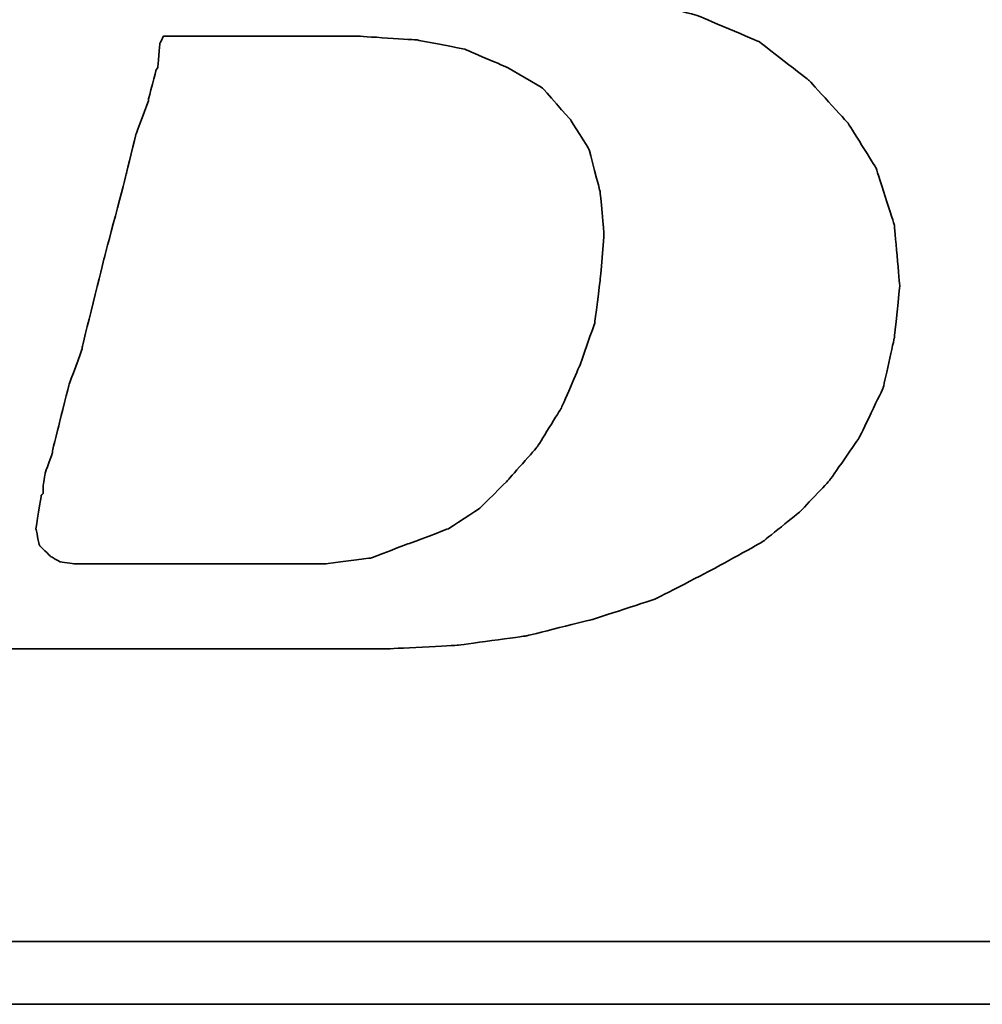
# Model space of a CAD drawing. Header units: millimetres. Extents: x -212 to 3135, y -1694 to 860.
# Tile 120 of 256: x 55.54 to 58.62, y -1119.65 to -1116.5. Entities that reach past the tile are written whole.
import ezdxf

# ---------------------------------------------------------------- set-up
doc = ezdxf.new("R2010")
doc.units = ezdxf.units.MM
doc.layers.add('DIM', color=4, linetype='CONTINUOUS')
doc.layers.add('layer 1', color=7, linetype='CONTINUOUS')

# ---------------------------------------------------------------- blocks, each defined once
blk = doc.blocks.new('TBI MOTION logo(完整正式版)')
at = {"layer": 'layer 1', "color": 22, "lineweight": 35}
for points, knots in [([(-64.65375, -6.86375), (-64.65375, -6.86375), (-64.84375, -7.29625), (-64.84375, -7.29625), (-64.84375, -7.29625), (-64.84375, -7.29625), (-64.86875, -7.34375), (-64.86875, -7.34375), (-64.86875, -7.34375), (-64.86875, -7.34375), (-64.86875, -7.36875), (-64.86875, -7.36875), (-64.86875, -7.36875), (-64.86875, -7.36875), (-65.15375, -7.65375), (-65.15375, -7.65375), (-65.15375, -7.65375), (-65.15375, -7.65375), (-65.17875, -7.65375), (-65.17875, -7.65375), (-65.17875, -7.65375), (-65.17875, -7.65375), (-65.20375, -7.67875), (-65.20375, -7.67875), (-65.20375, -7.67875), (-65.20375, -7.67875), (-65.58875, -7.87125), (-65.58875, -7.87125), (-65.58875, -7.87125), (-65.58875, -7.87125), (-65.63375, -7.87125), (-65.63375, -7.87125), (-65.63375, -7.87125), (-65.63375, -7.87125), (-65.65875, -7.89375), (-65.65875, -7.89375), (-65.65875, -7.89375), (-65.65875, -7.89375), (-66.09375, -7.94375), (-66.09375, -7.94375), (-66.09375, -7.94375), (-66.09375, -7.94375), (-66.11375, -7.94375), (-66.11375, -7.94375), (-66.11375, -7.94375), (-66.11375, -7.94375), (-66.16375, -7.94375), (-66.16375, -7.94375), (-66.16375, -7.94375), (-66.16375, -7.94375), (-66.30875, -7.94375), (-66.30875, -7.94375), (-66.30875, -7.94375), (-66.30875, -7.94375), (-66.69375, -7.94375), (-66.69375, -7.94375), (-66.69375, -7.94375), (-66.69375, -7.94375), (-67.07375, -7.94375), (-67.07375, -7.94375), (-67.07375, -7.94375), (-67.07375, -7.94375), (-67.12375, -7.94375), (-67.12375, -7.94375), (-67.12375, -7.94375), (-67.12375, -7.94375), (-67.12375, -7.96625), (-67.12375, -7.96625), (-67.12375, -7.96625), (-67.12375, -7.96625), (-67.14875, -7.99125), (-67.14875, -7.99125), (-67.14875, -7.99125), (-67.14875, -7.99125), (-67.24375, -8.34875), (-67.24375, -8.34875), (-67.24375, -8.34875), (-67.24375, -8.34875), (-67.31375, -8.68625), (-67.31375, -8.68625), (-67.31375, -8.68625), (-67.31375, -8.68625), (-67.26875, -8.68625), (-67.26875, -8.68625), (-67.26875, -8.68625), (-67.26875, -8.68625), (-67.07375, -8.68625), (-67.07375, -8.68625), (-67.07375, -8.68625), (-67.07375, -8.68625), (-66.54875, -8.68625), (-66.54875, -8.68625), (-66.54875, -8.68625), (-66.54875, -8.68625), (-65.82625, -8.68625), (-65.82625, -8.68625), (-65.82625, -8.68625), (-65.82625, -8.68625), (-65.01375, -8.68625), (-65.01375, -8.68625), (-65.01375, -8.68625), (-65.01375, -8.68625), (-64.05375, -8.68625), (-64.05375, -8.68625), (-64.05375, -8.68625), (-64.05375, -8.68625), (-62.08375, -8.68625), (-62.08375, -8.68625), (-62.08375, -8.68625), (-62.08375, -8.68625), (-60.06875, -8.68625), (-60.06875, -8.68625), (-60.06875, -8.68625), (-60.06875, -8.68625), (-59.10875, -8.68625), (-59.10875, -8.68625), (-59.10875, -8.68625), (-59.10875, -8.68625), (-58.29375, -8.68625), (-58.29375, -8.68625), (-58.29375, -8.68625), (-58.29375, -8.68625), (-57.57375, -8.68625), (-57.57375, -8.68625), (-57.57375, -8.68625), (-57.57375, -8.68625), (-57.04875, -8.68625), (-57.04875, -8.68625), (-57.04875, -8.68625), (-57.04875, -8.68625), (-56.85375, -8.68625), (-56.85375, -8.68625), (-56.85375, -8.68625), (-56.85375, -8.68625), (-56.70875, -8.68625), (-56.70875, -8.68625), (-56.70875, -8.68625), (-56.70875, -8.68625), (-56.61375, -8.68625), (-56.61375, -8.68625), (-56.61375, -8.68625), (-56.61375, -8.68625), (-56.56875, -8.68625), (-56.56875, -8.68625), (-56.56875, -8.68625), (-56.56875, -8.68625), (-55.65375, -8.63875), (-55.65375, -8.63875), (-55.65375, -8.63875), (-55.65375, -8.63875), (-54.76875, -8.51875), (-54.76875, -8.51875), (-54.76875, -8.51875), (-54.76875, -8.51875), (-53.90375, -8.30375), (-53.90375, -8.30375), (-53.90375, -8.30375), (-53.90375, -8.30375), (-53.08875, -8.03875), (-53.08875, -8.03875), (-53.08875, -8.03875), (-53.08875, -8.03875), (-52.34375, -7.65375), (-52.34375, -7.65375), (-52.34375, -7.65375), (-52.34375, -7.65375), (-51.69875, -7.29625), (-51.69875, -7.29625), (-51.69875, -7.29625), (-51.69875, -7.29625), (-51.21875, -6.91125), (-51.21875, -6.91125), (-51.21875, -6.91125), (-51.21875, -6.91125), (-50.83375, -6.50375), (-50.83375, -6.50375), (-50.83375, -6.50375), (-50.83375, -6.50375), (-50.44875, -5.94875), (-50.44875, -5.94875), (-50.44875, -5.94875), (-50.44875, -5.94875), (-50.13875, -5.30375), (-50.13875, -5.30375), (-50.13875, -5.30375), (-50.13875, -5.30375), (-49.99375, -4.65375), (-49.99375, -4.65375), (-49.99375, -4.65375), (-49.99375, -4.65375), (-49.92375, -3.98375), (-49.92375, -3.98375), (-49.92375, -3.98375), (-49.92375, -3.98375), (-49.99375, -3.19374), (-49.99375, -3.19374), (-49.99375, -3.19374), (-49.99375, -3.19374), (-50.23374, -2.44874), (-50.23374, -2.44874), (-50.23374, -2.44874), (-50.23374, -2.44874), (-50.59375, -1.87374), (-50.59375, -1.87374), (-50.59375, -1.87374), (-50.59375, -1.87374), (-51.09875, -1.31874), (-51.09875, -1.31874), (-51.09875, -1.31874), (-51.09875, -1.31874), (-51.74375, -0.81875), (-51.74375, -0.81875), (-51.74375, -0.81875), (-51.74375, -0.81875), (-52.53875, -0.48125), (-52.53875, -0.48125), (-52.53875, -0.48125), (-52.53875, -0.48125), (-53.47375, -0.21875), (-53.47375, -0.21875), (-53.47375, -0.21875), (-53.47375, -0.21875), (-54.52875, -0.04874), (-54.52875, -0.04874), (-54.52875, -0.04874), (-54.52875, -0.04874), (-55.65375, 0.12125), (-55.65375, 0.12125), (-55.65375, 0.12125), (-55.65375, 0.12125), (-54.50375, 0.28624), (-54.50375, 0.28624), (-54.50375, 0.28624), (-54.50375, 0.28624), (-53.83375, 0.38124), (-53.83375, 0.38124), (-53.83375, 0.38124), (-53.83375, 0.38124), (-53.18375, 0.50125), (-53.18375, 0.50125), (-53.18375, 0.50125), (-53.18375, 0.50125), (-52.55875, 0.66874), (-52.55875, 0.66874), (-52.55875, 0.66874), (-52.55875, 0.66874), (-52.03375, 0.86124), (-52.03375, 0.86124), (-52.03375, 0.86124), (-52.03375, 0.86124), (-51.50374, 1.03124), (-51.50374, 1.03124), (-51.50374, 1.03124), (-51.50374, 1.03124), (-51.09875, 1.27125), (-51.09875, 1.27125), (-51.09875, 1.27125), (-51.09875, 1.27125), (-50.71375, 1.48624), (-50.71375, 1.48624), (-50.71375, 1.48624), (-50.71375, 1.48624), (-50.37625, 1.77625), (-50.37625, 1.77625), (-50.37625, 1.77625), (-50.37625, 1.77625), (-49.82375, 2.37625), (-49.82375, 2.37625), (-49.82375, 2.37625), (-49.82375, 2.37625), (-49.41875, 2.99625), (-49.41875, 2.99625), (-49.41875, 2.99625), (-49.41875, 2.99625), (-49.22375, 3.76625), (-49.22375, 3.76625), (-49.22375, 3.76625), (-49.22375, 3.76625), (-49.15375, 4.50874), (-49.15375, 4.50874), (-49.15375, 4.50874), (-49.15375, 4.50874), (-49.20375, 5.25125), (-49.20375, 5.25125), (-49.20375, 5.25125), (-49.20375, 5.25125), (-49.41875, 5.92625), (-49.41875, 5.92625), (-49.41875, 5.92625), (-49.41875, 5.92625), (-49.77875, 6.47625), (-49.77875, 6.47625), (-49.77875, 6.47625), (-49.77875, 6.47625), (-50.33125, 7.02624), (-50.33125, 7.02624), (-50.33125, 7.02624), (-50.33125, 7.02624), (-51.00125, 7.43625), (-51.00125, 7.43625), (-51.00125, 7.43625), (-51.00125, 7.43625), (-51.79375, 7.72625), (-51.79375, 7.72625), (-51.79375, 7.72625), (-51.79375, 7.72625), (-52.72875, 7.89124), (-52.72875, 7.89124), (-52.72875, 7.89124), (-52.72875, 7.89124), (-53.83375, 7.98625), (-53.83375, 7.98625), (-53.83375, 7.98625), (-53.83375, 7.98625), (-53.92875, 7.98625), (-53.92875, 7.98625), (-53.92875, 7.98625), (-53.92875, 7.98625), (-54.26375, 7.98625), (-54.26375, 7.98625), (-54.26375, 7.98625), (-54.26375, 7.98625), (-54.74375, 7.98625), (-54.74375, 7.98625), (-54.74375, 7.98625), (-54.74375, 7.98625), (-55.36875, 7.98625), (-55.36875, 7.98625), (-55.36875, 7.98625), (-55.36875, 7.98625), (-56.13375, 7.98625), (-56.13375, 7.98625), (-56.13375, 7.98625), (-56.13375, 7.98625), (-56.94875, 7.98625), (-56.94875, 7.98625), (-56.94875, 7.98625), (-56.94875, 7.98625), (-58.77625, 7.98625), (-58.77625, 7.98625), (-58.77625, 7.98625), (-58.77625, 7.98625), (-60.59875, 7.98625), (-60.59875, 7.98625), (-60.59875, 7.98625), (-60.59875, 7.98625), (-61.41375, 7.98625), (-61.41375, 7.98625), (-61.41375, 7.98625), (-61.41375, 7.98625), (-62.17875, 7.98625), (-62.17875, 7.98625), (-62.17875, 7.98625), (-62.17875, 7.98625), (-62.80375, 7.98625), (-62.80375, 7.98625), (-62.80375, 7.98625), (-62.80375, 7.98625), (-63.30625, 7.98625), (-63.30625, 7.98625), (-63.30625, 7.98625), (-63.30625, 7.98625), (-63.57375, 7.98625), (-63.57375, 7.98625), (-63.57375, 7.98625), (-63.57375, 7.98625), (-63.57375, 7.96375), (-63.57375, 7.96375), (-63.57375, 7.96375), (-63.57375, 7.96375), (-63.59875, 7.94125), (-63.59875, 7.94125), (-63.59875, 7.94125), (-63.59875, 7.94125), (-63.69375, 7.55625), (-63.69375, 7.55625), (-63.69375, 7.55625), (-63.69375, 7.55625), (-63.76375, 7.24624), (-63.76375, 7.24624), (-63.76375, 7.24624), (-63.76375, 7.24624), (-63.23875, 7.24624), (-63.23875, 7.24624), (-63.23875, 7.24624), (-63.23875, 7.24624), (-62.75875, 7.24624), (-62.75875, 7.24624), (-62.75875, 7.24624), (-62.75875, 7.24624), (-62.61125, 7.24624), (-62.61125, 7.24624), (-62.61125, 7.24624), (-62.61125, 7.24624), (-62.56625, 7.24624), (-62.56625, 7.24624), (-62.56625, 7.24624), (-62.56625, 7.24624), (-62.22875, 7.24624), (-62.22875, 7.24624), (-62.22875, 7.24624), (-62.22875, 7.24624), (-62.20375, 7.24624), (-62.20375, 7.24624), (-62.20375, 7.24624), (-62.20375, 7.24624), (-62.17875, 7.21875), (-62.17875, 7.21875), (-62.17875, 7.21875), (-62.17875, 7.21875), (-61.96375, 7.17125), (-61.96375, 7.17125), (-61.96375, 7.17125), (-61.96375, 7.17125), (-61.72375, 7.12624), (-61.72375, 7.12624), (-61.72375, 7.12624), (-61.72375, 7.12624), (-61.70375, 7.12624), (-61.70375, 7.12624), (-61.70375, 7.12624), (-61.70375, 7.12624), (-61.55875, 7.07624), (-61.55875, 7.07624), (-61.55875, 7.07624), (-61.55875, 7.07624), (-61.50875, 7.07624), (-61.50875, 7.07624), (-61.50875, 7.07624), (-61.50875, 7.07624), (-61.48375, 7.02624), (-61.48375, 7.02624), (-61.48375, 7.02624), (-61.48375, 7.02624), (-61.31875, 6.83375), (-61.31875, 6.83375), (-61.31875, 6.83375), (-61.31875, 6.83375), (-61.29375, 6.81125), (-61.29375, 6.81125), (-61.29375, 6.81125), (-61.29375, 6.81125), (-61.29375, 6.78625), (-61.29375, 6.78625), (-61.29375, 6.78625), (-61.29375, 6.78625), (-61.19875, 6.50124), (-61.19875, 6.50124), (-61.19875, 6.50124), (-61.19875, 6.50124), (-61.17375, 6.45124), (-61.17375, 6.45124), (-61.17375, 6.45124), (-61.17375, 6.45124), (-61.19875, 6.40625), (-61.19875, 6.40625), (-61.19875, 6.40625), (-61.19875, 6.40625), (-61.26875, 5.99624), (-61.26875, 5.99624), (-61.26875, 5.99624), (-61.26875, 5.99624), (-61.26875, 5.85125), (-61.26875, 5.85125), (-61.26875, 5.85125), (-61.26875, 5.85125), (-61.26875, 5.82625), (-61.26875, 5.82625), (-61.26875, 5.82625), (-61.26875, 5.82625), (-61.29375, 5.80625), (-61.29375, 5.80625), (-61.29375, 5.80625), (-61.29375, 5.80625), (-61.34125, 5.66125), (-61.34125, 5.66125), (-61.34125, 5.66125), (-61.34125, 5.66125), (-61.41375, 5.44625), (-61.41375, 5.44625), (-61.41375, 5.44625), (-61.41375, 5.44625), (-61.48375, 5.15625), (-61.48375, 5.15625), (-61.48375, 5.15625), (-61.48375, 5.15625), (-61.58375, 4.82124), (-61.58375, 4.82124), (-61.58375, 4.82124), (-61.58375, 4.82124), (-61.79875, 4.00375), (-61.79875, 4.00375), (-61.79875, 4.00375), (-61.79875, 4.00375), (-62.05875, 2.99625), (-62.05875, 2.99625), (-62.05875, 2.99625), (-62.05875, 2.99625), (-62.34875, 1.91625), (-62.34875, 1.91625), (-62.34875, 1.91625), (-62.34875, 1.91625), (-62.97375, -0.41124), (-62.97375, -0.41124), (-62.97375, -0.41124), (-62.97375, -0.41124), (-63.59875, -2.75875), (-63.59875, -2.75875), (-63.59875, -2.75875), (-63.59875, -2.75875), (-63.88375, -3.86374), (-63.88375, -3.86374), (-63.88375, -3.86374), (-63.88375, -3.86374), (-64.14875, -4.82374), (-64.14875, -4.82374), (-64.14875, -4.82374), (-64.14875, -4.82374), (-64.36375, -5.64125), (-64.36375, -5.64125), (-64.36375, -5.64125), (-64.36375, -5.64125), (-64.43625, -5.97625), (-64.43625, -5.97625), (-64.43625, -5.97625), (-64.43625, -5.97625), (-64.50875, -6.28625), (-64.50875, -6.28625), (-64.50875, -6.28625), (-64.50875, -6.28625), (-64.50875, -6.30875), (-64.50875, -6.30875), (-64.50875, -6.30875), (-64.50875, -6.30875), (-64.57875, -6.50375), (-64.57875, -6.50375), (-64.57875, -6.50375), (-64.57875, -6.50375), (-64.62875, -6.69625), (-64.62875, -6.69625), (-64.62875, -6.69625), (-64.62875, -6.69625), (-64.62875, -6.76875), (-64.62875, -6.76875), (-64.62875, -6.76875), (-64.62875, -6.76875), (-64.62875, -6.81375), (-64.62875, -6.81375), (-64.62875, -6.81375), (-64.62875, -6.81375), (-64.62875, -6.83875), (-64.62875, -6.83875), (-64.62875, -6.83875), (-64.62875, -6.83875), (-64.65375, -6.86375), (-64.65375, -6.86375)], [0, 0, 0, 0, 0.00719424, 0.00719424, 0.00719424, 0.00719425, 0.01438849, 0.01438849, 0.01438849, 0.0143885, 0.02158273, 0.02158273, 0.02158273, 0.02158274, 0.02877698, 0.02877698, 0.02877698, 0.02877699, 0.03597122, 0.03597122, 0.03597122, 0.03597123, 0.04316547, 0.04316547, 0.04316547, 0.04316548, 0.05035971, 0.05035971, 0.05035971, 0.05035972, 0.05755396, 0.05755396, 0.05755396, 0.05755397, 0.0647482, 0.0647482, 0.0647482, 0.06474821, 0.07194245, 0.07194245, 0.07194245, 0.07194246, 0.07913669, 0.07913669, 0.07913669, 0.0791367, 0.08633094, 0.08633094, 0.08633094, 0.08633095, 0.09352518, 0.09352518, 0.09352518, 0.09352519, 0.10071942, 0.10071942, 0.10071942, 0.10071943, 0.10791367, 0.10791367, 0.10791367, 0.10791368, 0.11510791, 0.11510791, 0.11510791, 0.11510792, 0.12230216, 0.12230216, 0.12230216, 0.12230217, 0.1294964, 0.1294964, 0.1294964, 0.12949641, 0.13669065, 0.13669065, 0.13669065, 0.13669066, 0.14388489, 0.14388489, 0.14388489, 0.1438849, 0.15107914, 0.15107914, 0.15107914, 0.15107915, 0.15827338, 0.15827338, 0.15827338, 0.15827339, 0.16546763, 0.16546763, 0.16546763, 0.16546764, 0.17266187, 0.17266187, 0.17266187, 0.17266188, 0.17985612, 0.17985612, 0.17985612, 0.17985613, 0.18705036, 0.18705036, 0.18705036, 0.18705037, 0.1942446, 0.1942446, 0.1942446, 0.19424461, 0.20143885, 0.20143885, 0.20143885, 0.20143886, 0.20863309, 0.20863309, 0.20863309, 0.2086331, 0.21582734, 0.21582734, 0.21582734, 0.21582735, 0.22302158, 0.22302158, 0.22302158, 0.22302159, 0.23021583, 0.23021583, 0.23021583, 0.23021584, 0.23741007, 0.23741007, 0.23741007, 0.23741008, 0.24460432, 0.24460432, 0.24460432, 0.24460433, 0.25179856, 0.25179856, 0.25179856, 0.25179857, 0.25899281, 0.25899281, 0.25899281, 0.25899282, 0.26618705, 0.26618705, 0.26618705, 0.26618706, 0.27338129, 0.27338129, 0.27338129, 0.2733813, 0.28057554, 0.28057554, 0.28057554, 0.28057555, 0.28776978, 0.28776978, 0.28776978, 0.28776979, 0.29496403, 0.29496403, 0.29496403, 0.29496404, 0.30215827, 0.30215827, 0.30215827, 0.30215828, 0.30935252, 0.30935252, 0.30935252, 0.30935253, 0.31654676, 0.31654676, 0.31654676, 0.31654677, 0.32374101, 0.32374101, 0.32374101, 0.32374102, 0.33093525, 0.33093525, 0.33093525, 0.33093526, 0.3381295, 0.3381295, 0.3381295, 0.33812951, 0.34532374, 0.34532374, 0.34532374, 0.34532375, 0.35251799, 0.35251799, 0.35251799, 0.352518, 0.35971223, 0.35971223, 0.35971223, 0.35971224, 0.36690647, 0.36690647, 0.36690647, 0.36690648, 0.37410072, 0.37410072, 0.37410072, 0.37410073, 0.38129496, 0.38129496, 0.38129496, 0.38129497, 0.38848921, 0.38848921, 0.38848921, 0.38848922, 0.39568345, 0.39568345, 0.39568345, 0.39568346, 0.4028777, 0.4028777, 0.4028777, 0.40287771, 0.41007194, 0.41007194, 0.41007194, 0.41007195, 0.41726619, 0.41726619, 0.41726619, 0.4172662, 0.42446043, 0.42446043, 0.42446043, 0.42446044, 0.43165468, 0.43165468, 0.43165468, 0.43165469, 0.43884892, 0.43884892, 0.43884892, 0.43884893, 0.44604317, 0.44604317, 0.44604317, 0.44604318, 0.45323741, 0.45323741, 0.45323741, 0.45323742, 0.46043165, 0.46043165, 0.46043165, 0.46043166, 0.4676259, 0.4676259, 0.4676259, 0.46762591, 0.47482014, 0.47482014, 0.47482014, 0.47482015, 0.48201439, 0.48201439, 0.48201439, 0.4820144, 0.48920863, 0.48920863, 0.48920863, 0.48920864, 0.49640288, 0.49640288, 0.49640288, 0.49640289, 0.50359712, 0.50359712, 0.50359712, 0.50359713, 0.51079137, 0.51079137, 0.51079137, 0.51079138, 0.51798561, 0.51798561, 0.51798561, 0.51798562, 0.52517986, 0.52517986, 0.52517986, 0.52517987, 0.5323741, 0.5323741, 0.5323741, 0.53237411, 0.53956835, 0.53956835, 0.53956835, 0.53956836, 0.54676259, 0.54676259, 0.54676259, 0.5467626, 0.55395683, 0.55395683, 0.55395683, 0.55395684, 0.56115108, 0.56115108, 0.56115108, 0.56115109, 0.56834532, 0.56834532, 0.56834532, 0.56834533, 0.57553957, 0.57553957, 0.57553957, 0.57553958, 0.58273381, 0.58273381, 0.58273381, 0.58273382, 0.58992806, 0.58992806, 0.58992806, 0.58992807, 0.5971223, 0.5971223, 0.5971223, 0.59712231, 0.60431655, 0.60431655, 0.60431655, 0.60431656, 0.61151079, 0.61151079, 0.61151079, 0.6115108, 0.61870504, 0.61870504, 0.61870504, 0.61870505, 0.62589928, 0.62589928, 0.62589928, 0.62589929, 0.63309353, 0.63309353, 0.63309353, 0.63309354, 0.64028777, 0.64028777, 0.64028777, 0.64028778, 0.64748201, 0.64748201, 0.64748201, 0.64748202, 0.65467626, 0.65467626, 0.65467626, 0.65467627, 0.6618705, 0.6618705, 0.6618705, 0.66187051, 0.66906475, 0.66906475, 0.66906475, 0.66906476, 0.67625899, 0.67625899, 0.67625899, 0.676259, 0.68345324, 0.68345324, 0.68345324, 0.68345325, 0.69064748, 0.69064748, 0.69064748, 0.69064749, 0.69784173, 0.69784173, 0.69784173, 0.69784174, 0.70503597, 0.70503597, 0.70503597, 0.70503598, 0.71223022, 0.71223022, 0.71223022, 0.71223023, 0.71942446, 0.71942446, 0.71942446, 0.71942447, 0.72661871, 0.72661871, 0.72661871, 0.72661872, 0.73381295, 0.73381295, 0.73381295, 0.73381296, 0.74100719, 0.74100719, 0.74100719, 0.7410072, 0.74820144, 0.74820144, 0.74820144, 0.74820145, 0.75539568, 0.75539568, 0.75539568, 0.75539569, 0.76258993, 0.76258993, 0.76258993, 0.76258994, 0.76978417, 0.76978417, 0.76978417, 0.76978418, 0.77697842, 0.77697842, 0.77697842, 0.77697843, 0.78417266, 0.78417266, 0.78417266, 0.78417267, 0.79136691, 0.79136691, 0.79136691, 0.79136692, 0.79856115, 0.79856115, 0.79856115, 0.79856116, 0.8057554, 0.8057554, 0.8057554, 0.80575541, 0.81294964, 0.81294964, 0.81294964, 0.81294965, 0.82014388, 0.82014388, 0.82014388, 0.82014389, 0.82733813, 0.82733813, 0.82733813, 0.82733814, 0.83453237, 0.83453237, 0.83453237, 0.83453238, 0.84172662, 0.84172662, 0.84172662, 0.84172663, 0.84892086, 0.84892086, 0.84892086, 0.84892087, 0.85611511, 0.85611511, 0.85611511, 0.85611512, 0.86330935, 0.86330935, 0.86330935, 0.86330936, 0.8705036, 0.8705036, 0.8705036, 0.87050361, 0.87769784, 0.87769784, 0.87769784, 0.87769785, 0.88489209, 0.88489209, 0.88489209, 0.8848921, 0.89208633, 0.89208633, 0.89208633, 0.89208634, 0.89928058, 0.89928058, 0.89928058, 0.89928059, 0.90647482, 0.90647482, 0.90647482, 0.90647483, 0.91366906, 0.91366906, 0.91366906, 0.91366907, 0.92086331, 0.92086331, 0.92086331, 0.92086332, 0.92805755, 0.92805755, 0.92805755, 0.92805756, 0.9352518, 0.9352518, 0.9352518, 0.93525181, 0.94244604, 0.94244604, 0.94244604, 0.94244605, 0.94964029, 0.94964029, 0.94964029, 0.9496403, 0.95683453, 0.95683453, 0.95683453, 0.95683454, 0.96402878, 0.96402878, 0.96402878, 0.96402879, 0.97122302, 0.97122302, 0.97122302, 0.97122303, 0.97841727, 0.97841727, 0.97841727, 0.97841728, 0.98561151, 0.98561151, 0.98561151, 0.98561152, 0.99280576, 0.99280576, 0.99280576, 0.99280577, 1, 1, 1, 1]), ([(-61.03125, -6.57375), (-61.03125, -6.57375), (-61.03125, -6.67125), (-61.03125, -6.67125), (-61.03125, -6.67125), (-61.03125, -6.67125), (-61.05375, -6.69625), (-61.05375, -6.69625), (-61.05375, -6.69625), (-61.05375, -6.69625), (-61.12375, -7.12875), (-61.12375, -7.12875), (-61.12375, -7.12875), (-61.12375, -7.12875), (-61.07875, -7.34375), (-61.07875, -7.34375), (-61.07875, -7.34375), (-61.07875, -7.34375), (-60.93375, -7.48875), (-60.93375, -7.48875), (-60.93375, -7.48875), (-60.93375, -7.48875), (-60.81375, -7.55625), (-60.81375, -7.55625), (-60.81375, -7.55625), (-60.81375, -7.55625), (-60.62375, -7.58375), (-60.62375, -7.58375), (-60.62375, -7.58375), (-60.62375, -7.58375), (-60.30875, -7.58375), (-60.30875, -7.58375), (-60.30875, -7.58375), (-60.30875, -7.58375), (-59.97375, -7.58375), (-59.97375, -7.58375), (-59.97375, -7.58375), (-59.97375, -7.58375), (-59.87875, -7.58375), (-59.87875, -7.58375), (-59.87875, -7.58375), (-59.87875, -7.58375), (-59.63625, -7.58375), (-59.63625, -7.58375), (-59.63625, -7.58375), (-59.63625, -7.58375), (-58.96875, -7.58375), (-58.96875, -7.58375), (-58.96875, -7.58375), (-58.96875, -7.58375), (-58.29375, -7.58375), (-58.29375, -7.58375), (-58.29375, -7.58375), (-58.29375, -7.58375), (-58.05375, -7.58375), (-58.05375, -7.58375), (-58.05375, -7.58375), (-58.05375, -7.58375), (-57.98375, -7.58375), (-57.98375, -7.58375), (-57.98375, -7.58375), (-57.98375, -7.58375), (-57.35875, -7.58375), (-57.35875, -7.58375), (-57.35875, -7.58375), (-57.35875, -7.58375), (-56.78375, -7.50875), (-56.78375, -7.50875), (-56.78375, -7.50875), (-56.78375, -7.50875), (-56.27875, -7.31875), (-56.27875, -7.31875), (-56.27875, -7.31875), (-56.27875, -7.31875), (-55.77375, -7.12875), (-55.77375, -7.12875), (-55.77375, -7.12875), (-55.77375, -7.12875), (-55.36875, -6.86375), (-55.36875, -6.86375), (-55.36875, -6.86375), (-55.36875, -6.86375), (-55.00875, -6.50375), (-55.00875, -6.50375), (-55.00875, -6.50375), (-55.00875, -6.50375), (-54.62375, -6.06875), (-54.62375, -6.06875), (-54.62375, -6.06875), (-54.62375, -6.06875), (-54.31375, -5.56875), (-54.31375, -5.56875), (-54.31375, -5.56875), (-54.31375, -5.56875), (-54.07375, -5.01625), (-54.07375, -5.01625), (-54.07375, -5.01625), (-54.07375, -5.01625), (-53.87875, -4.46374), (-53.87875, -4.46374), (-53.87875, -4.46374), (-53.87875, -4.46374), (-53.80875, -3.91375), (-53.80875, -3.91375), (-53.80875, -3.91375), (-53.80875, -3.91375), (-53.75875, -3.31375), (-53.75875, -3.31375), (-53.75875, -3.31375), (-53.75875, -3.31375), (-53.80875, -2.75875), (-53.80875, -2.75875), (-53.80875, -2.75875), (-53.80875, -2.75875), (-53.95375, -2.20875), (-53.95375, -2.20875), (-53.95375, -2.20875), (-53.95375, -2.20875), (-54.19375, -1.82625), (-54.19375, -1.82625), (-54.19375, -1.82625), (-54.19375, -1.82625), (-54.55375, -1.41875), (-54.55375, -1.41875), (-54.55375, -1.41875), (-54.55375, -1.41875), (-55.00875, -1.15125), (-55.00875, -1.15125), (-55.00875, -1.15125), (-55.00875, -1.15125), (-55.56125, -0.91375), (-55.56125, -0.91375), (-55.56125, -0.91375), (-55.56125, -0.91375), (-56.18125, -0.79375), (-56.18125, -0.79375), (-56.18125, -0.79375), (-56.18125, -0.79375), (-56.94875, -0.74374), (-56.94875, -0.74374), (-56.94875, -0.74374), (-56.94875, -0.74374), (-56.99875, -0.74374), (-56.99875, -0.74374), (-56.99875, -0.74374), (-56.99875, -0.74374), (-57.09375, -0.74374), (-57.09375, -0.74374), (-57.09375, -0.74374), (-57.09375, -0.74374), (-57.38375, -0.74374), (-57.38375, -0.74374), (-57.38375, -0.74374), (-57.38375, -0.74374), (-57.76875, -0.74374), (-57.76875, -0.74374), (-57.76875, -0.74374), (-57.76875, -0.74374), (-58.24625, -0.74374), (-58.24625, -0.74374), (-58.24625, -0.74374), (-58.24625, -0.74374), (-58.72875, -0.74374), (-58.72875, -0.74374), (-58.72875, -0.74374), (-58.72875, -0.74374), (-59.20875, -0.74374), (-59.20875, -0.74374), (-59.20875, -0.74374), (-59.20875, -0.74374), (-59.46875, -0.74374), (-59.46875, -0.74374), (-59.46875, -0.74374), (-59.46875, -0.74374), (-59.51625, -0.83875), (-59.51625, -0.83875), (-59.51625, -0.83875), (-59.51625, -0.83875), (-59.54375, -1.15125), (-59.54375, -1.15125), (-59.54375, -1.15125), (-59.54375, -1.15125), (-59.56375, -1.17874), (-59.56375, -1.17874), (-59.56375, -1.17874), (-59.56375, -1.17874), (-59.66375, -1.55875), (-59.66375, -1.55875), (-59.66375, -1.55875), (-59.66375, -1.55875), (-59.66375, -1.58375), (-59.66375, -1.58375), (-59.66375, -1.58375), (-59.66375, -1.58375), (-59.82875, -2.01874), (-59.82875, -2.01874), (-59.82875, -2.01874), (-59.82875, -2.01874), (-59.94875, -2.52125), (-59.94875, -2.52125), (-59.94875, -2.52125), (-59.94875, -2.52125), (-60.23875, -3.62375), (-60.23875, -3.62375), (-60.23875, -3.62375), (-60.23875, -3.62375), (-60.52375, -4.77624), (-60.52375, -4.77624), (-60.52375, -4.77624), (-60.52375, -4.77624), (-60.52375, -4.79874), (-60.52375, -4.79874), (-60.52375, -4.79874), (-60.52375, -4.79874), (-60.69125, -5.25375), (-60.69125, -5.25375), (-60.69125, -5.25375), (-60.69125, -5.25375), (-60.81375, -5.73625), (-60.81375, -5.73625), (-60.81375, -5.73625), (-60.81375, -5.73625), (-60.90875, -6.11875), (-60.90875, -6.11875), (-60.90875, -6.11875), (-60.90875, -6.11875), (-60.90875, -6.14375), (-60.90875, -6.14375), (-60.90875, -6.14375), (-60.90875, -6.14375), (-61.00375, -6.40875), (-61.00375, -6.40875), (-61.00375, -6.40875), (-61.00375, -6.40875), (-61.03125, -6.57375), (-61.03125, -6.57375)], [0, 0, 0, 0, 0.01694915, 0.01694915, 0.01694915, 0.01694916, 0.03389831, 0.03389831, 0.03389831, 0.03389832, 0.05084746, 0.05084746, 0.05084746, 0.05084747, 0.06779661, 0.06779661, 0.06779661, 0.06779662, 0.08474576, 0.08474576, 0.08474576, 0.08474577, 0.10169492, 0.10169492, 0.10169492, 0.10169493, 0.11864407, 0.11864407, 0.11864407, 0.11864408, 0.13559322, 0.13559322, 0.13559322, 0.13559323, 0.15254237, 0.15254237, 0.15254237, 0.15254238, 0.16949153, 0.16949153, 0.16949153, 0.16949154, 0.18644068, 0.18644068, 0.18644068, 0.18644069, 0.20338983, 0.20338983, 0.20338983, 0.20338984, 0.22033898, 0.22033898, 0.22033898, 0.22033899, 0.23728814, 0.23728814, 0.23728814, 0.23728815, 0.25423729, 0.25423729, 0.25423729, 0.2542373, 0.27118644, 0.27118644, 0.27118644, 0.27118645, 0.28813559, 0.28813559, 0.28813559, 0.2881356, 0.30508475, 0.30508475, 0.30508475, 0.30508476, 0.3220339, 0.3220339, 0.3220339, 0.32203391, 0.33898305, 0.33898305, 0.33898305, 0.33898306, 0.3559322, 0.3559322, 0.3559322, 0.35593221, 0.37288136, 0.37288136, 0.37288136, 0.37288137, 0.38983051, 0.38983051, 0.38983051, 0.38983052, 0.40677966, 0.40677966, 0.40677966, 0.40677967, 0.42372881, 0.42372881, 0.42372881, 0.42372882, 0.44067797, 0.44067797, 0.44067797, 0.44067798, 0.45762712, 0.45762712, 0.45762712, 0.45762713, 0.47457627, 0.47457627, 0.47457627, 0.47457628, 0.49152542, 0.49152542, 0.49152542, 0.49152543, 0.50847458, 0.50847458, 0.50847458, 0.50847459, 0.52542373, 0.52542373, 0.52542373, 0.52542374, 0.54237288, 0.54237288, 0.54237288, 0.54237289, 0.55932203, 0.55932203, 0.55932203, 0.55932204, 0.57627119, 0.57627119, 0.57627119, 0.5762712, 0.59322034, 0.59322034, 0.59322034, 0.59322035, 0.61016949, 0.61016949, 0.61016949, 0.6101695, 0.62711864, 0.62711864, 0.62711864, 0.62711865, 0.6440678, 0.6440678, 0.6440678, 0.64406781, 0.66101695, 0.66101695, 0.66101695, 0.66101696, 0.6779661, 0.6779661, 0.6779661, 0.67796611, 0.69491525, 0.69491525, 0.69491525, 0.69491526, 0.71186441, 0.71186441, 0.71186441, 0.71186442, 0.72881356, 0.72881356, 0.72881356, 0.72881357, 0.74576271, 0.74576271, 0.74576271, 0.74576272, 0.76271186, 0.76271186, 0.76271186, 0.76271187, 0.77966102, 0.77966102, 0.77966102, 0.77966103, 0.79661017, 0.79661017, 0.79661017, 0.79661018, 0.81355932, 0.81355932, 0.81355932, 0.81355933, 0.83050847, 0.83050847, 0.83050847, 0.83050848, 0.84745763, 0.84745763, 0.84745763, 0.84745764, 0.86440678, 0.86440678, 0.86440678, 0.86440679, 0.88135593, 0.88135593, 0.88135593, 0.88135594, 0.89830508, 0.89830508, 0.89830508, 0.89830509, 0.91525424, 0.91525424, 0.91525424, 0.91525425, 0.93220339, 0.93220339, 0.93220339, 0.9322034, 0.94915254, 0.94915254, 0.94915254, 0.94915255, 0.96610169, 0.96610169, 0.96610169, 0.9661017, 0.98305085, 0.98305085, 0.98305085, 0.98305086, 1, 1, 1, 1]), ([(75.90875, -9.47875), (75.90875, -9.47875), (75.90875, -12.28625), (75.90875, -12.28625), (75.90875, -12.28625), (75.90875, -12.28625), (75.90875, -12.47875), (75.90875, -12.47875), (75.90875, -12.47875), (75.90875, -12.47875), (75.71625, -12.47875), (75.71625, -12.47875), (75.71625, -12.47875), (75.71625, -12.47875), (-88.32875, -12.47875), (-88.32875, -12.47875), (-88.32875, -12.47875), (-88.32875, -12.47875), (-88.32875, -13.29375), (-88.32875, -13.29375), (-88.32875, -13.29375), (-88.32875, -13.29375), (82.89125, -13.29375), (82.89125, -13.29375), (82.89125, -13.29375), (82.89125, -13.29375), (75.90875, -9.47875), (75.90875, -9.47875)], [0, 0, 0, 0, 0.14285714, 0.14285714, 0.14285714, 0.14285715, 0.28571429, 0.28571429, 0.28571429, 0.2857143, 0.42857143, 0.42857143, 0.42857143, 0.42857144, 0.57142857, 0.57142857, 0.57142857, 0.57142858, 0.71428571, 0.71428571, 0.71428571, 0.71428572, 0.85714286, 0.85714286, 0.85714286, 0.85714287, 1, 1, 1, 1])]:
    blk.add_open_spline(points, degree=3, knots=knots, dxfattribs=at)

msp = doc.modelspace()

# ---------------------------------------------------------------- block references
at = {"layer": 'DIM', "color": 7, "xscale": 0.246592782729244, "yscale": 0.246592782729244, "zscale": 0.246592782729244}
msp.add_blockref('TBI MOTION logo(完整正式版)', (70.666, -1116.3681), dxfattribs=at)

doc.saveas('drawing.dxf')
